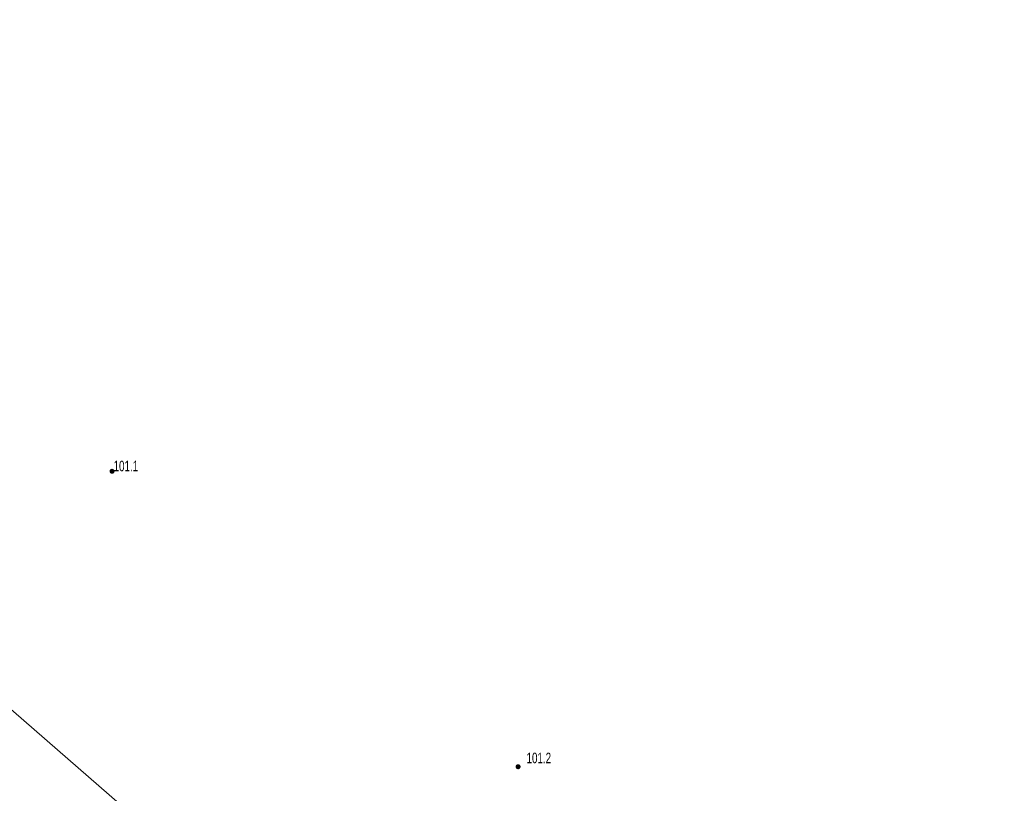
# Model space of a CAD drawing. Header units: inches. Extents: x 6497603 to 6502483, y 5925790 to 5934357.
# Tile 242 of 256: x 6500795 to 6500865, y 5927358 to 5927413. Entities that reach past the tile are written whole.
import ezdxf

# ---------------------------------------------------------------- set-up
doc = ezdxf.new("R2010")
doc.units = ezdxf.units.IN
doc.header["$MEASUREMENT"] = 0
for name, color, linetype in [('pikieta naturalna', 7, 'Continuous'), ('pikieta naturalna-Atr2', 7, 'Continuous'), ('przewód telekomunikacyjny podziemny', 7, 'Continuous')]:
    doc.layers.add(name, color=color, linetype=linetype)
doc.styles.get("Standard").update_dxf_attribs({"font": 'arial.ttf'})

# ---------------------------------------------------------------- blocks, each defined once
blk = doc.blocks.new('PW01')
at = {"linetype": 'Continuous', "lineweight": 13}
h = blk.add_hatch(color=0, dxfattribs=at)
edge = h.paths.add_edge_path()
edge.add_arc((0, 0), 0.18, 0, 360)

msp = doc.modelspace()

# ---------------------------------------------------------------- linework, layer by layer
at = {"layer": 'przewód telekomunikacyjny podziemny', "color": 30, "linetype": 'Continuous', "lineweight": 18, "flags": 128}
msp.add_lwpolyline([(6500589.21, 5927547.86), (6500595.38, 5927542.7), (6500620.7, 5927519.73), (6500647.78, 5927495.91), (6500676.79, 5927470.69), (6500723.62, 5927427.69), (6500736.76, 5927416.73), (6500782.76, 5927374.08), (6500822.32, 5927339.62), (6500852.3, 5927309.72), (6500890.73, 5927275.46), (6500903.68, 5927262.91), (6500907.83, 5927257.24), (6500929.05, 5927241.84), (6500960.76, 5927213.18)], dxfattribs=at)

# ---------------------------------------------------------------- block references
at = {"layer": 'pikieta naturalna', "color": 7, "linetype": 'Continuous', "lineweight": 13}
for p in [(6500801.92, 5927380.6), (6500830.79, 5927359.58)]:
    msp.add_blockref('PW01', p, dxfattribs=at)

# ---------------------------------------------------------------- texts
at = {"layer": 'pikieta naturalna-Atr2', "color": 7, "width": 0.667}
for s, p in [('101.1', (6500802.03, 5927380.6)), ('101.2', (6500831.39, 5927359.83))]:
    msp.add_text(s, height=0.75, dxfattribs=at).set_placement(p)

doc.saveas('drawing.dxf')
